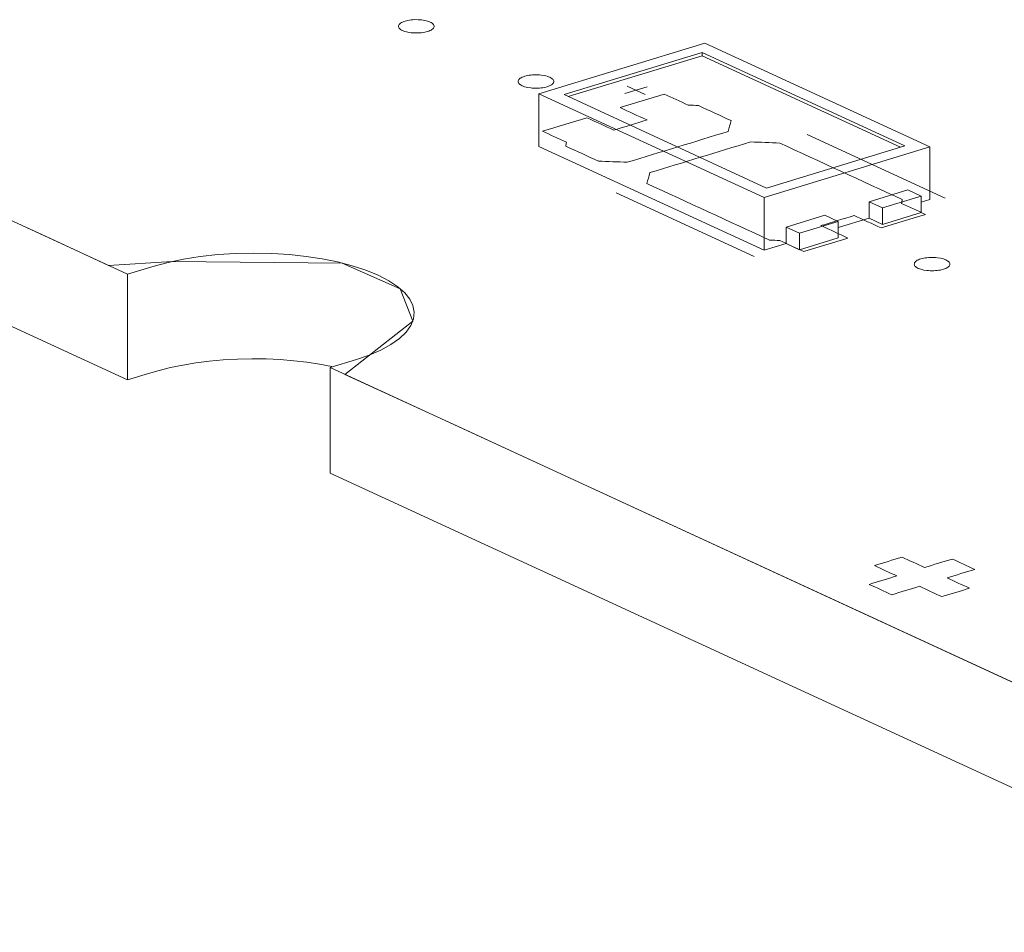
# Model space of a CAD drawing. Header units: inches. Extents: x 513 to 854, y 267 to 501.
# Tile 2 of 121: x 544 to 558, y 345 to 358. Entities that reach past the tile are written whole.
import ezdxf

# ---------------------------------------------------------------- set-up
doc = ezdxf.new("R2010")
doc.units = ezdxf.units.IN
doc.header["$MEASUREMENT"] = 0
doc.layers.add('1', color=7, linetype='Continuous')

# ---------------------------------------------------------------- blocks, each defined once
blk = doc.blocks.new('block 2489')
at = {"layer": '1', "color": 155, "lineweight": 18, "true_color": 0x4c7299}
blk.add_lwpolyline([(555.287, 354.81), (555.476, 354.723)], dxfattribs=at)
blk = doc.blocks.new('block 2494')
at = {"layer": '1', "color": 155, "lineweight": 18, "true_color": 0x4c7299}
blk.add_lwpolyline([(556.761, 355.77), (553.605, 357.226)], dxfattribs=at)
blk = doc.blocks.new('block 2495')
at = {"layer": '1', "color": 155, "lineweight": 18, "true_color": 0x4c7299}
blk.add_lwpolyline([(551.278, 356.515), (554.434, 355.059)], dxfattribs=at)
blk = doc.blocks.new('block 2496')
at = {"layer": '1', "color": 155, "lineweight": 18, "true_color": 0x4c7299}
blk.add_lwpolyline([(554.933, 354.557), (554.744, 354.644)], dxfattribs=at)
blk = doc.blocks.new('block 2497')
at = {"layer": '1', "color": 155, "lineweight": 18, "true_color": 0x4c7299}
blk.add_lwpolyline([(553.569, 357.094), (556.409, 355.784)], dxfattribs=at)
blk = doc.blocks.new('block 2499')
at = {"layer": '1', "color": 155, "lineweight": 18, "true_color": 0x4c7299}
blk.add_lwpolyline([(554.47, 355.191), (551.63, 356.502)], dxfattribs=at)
blk = doc.blocks.new('block 2500')
at = {"layer": '1', "color": 155, "lineweight": 18, "true_color": 0x4c7299}
blk.add_lwpolyline([(556.409, 355.784), (554.47, 355.191)], dxfattribs=at)
blk = doc.blocks.new('block 2501')
at = {"layer": '1', "color": 155, "lineweight": 18, "true_color": 0x4c7299}
blk.add_lwpolyline([(551.63, 356.502), (553.569, 357.094)], dxfattribs=at)
blk = doc.blocks.new('block 2502')
at = {"layer": '1', "color": 155, "lineweight": 18, "true_color": 0x4c7299}
blk.add_lwpolyline([(554.434, 355.059), (556.761, 355.77)], dxfattribs=at)
blk = doc.blocks.new('block 2503')
at = {"layer": '1', "color": 155, "lineweight": 18, "true_color": 0x4c7299}
blk.add_lwpolyline([(556.097, 354.913), (556.64, 355.078)], dxfattribs=at)
blk = doc.blocks.new('block 2504')
at = {"layer": '1', "color": 155, "lineweight": 18, "true_color": 0x4c7299}
blk.add_lwpolyline([(555.908, 355), (556.097, 354.913)], dxfattribs=at)
blk = doc.blocks.new('block 2505')
at = {"layer": '1', "color": 155, "lineweight": 18, "true_color": 0x4c7299}
blk.add_lwpolyline([(556.64, 355.078), (556.45, 355.166)], dxfattribs=at)
blk = doc.blocks.new('block 2507')
at = {"layer": '1', "color": 155, "lineweight": 18, "true_color": 0x4c7299}
blk.add_lwpolyline([(555.476, 354.723), (554.933, 354.557)], dxfattribs=at)
blk = doc.blocks.new('block 2515')
at = {"layer": '1', "color": 155, "lineweight": 18, "true_color": 0x4c7299}
blk.add_lwpolyline([(553.605, 357.226), (551.278, 356.515)], dxfattribs=at)
blk = doc.blocks.new('block 3310')
at = {"layer": '1', "color": 155, "lineweight": 18, "true_color": 0x4c7299}
blk.add_lwpolyline([(553.569, 357.048), (553.569, 357.094)], dxfattribs=at)
blk = doc.blocks.new('block 3311')
at = {"layer": '1', "color": 155, "lineweight": 18, "true_color": 0x4c7299}
blk.add_lwpolyline([(551.278, 356.515), (551.278, 355.774)], dxfattribs=at)
blk = doc.blocks.new('block 3312')
at = {"layer": '1', "color": 155, "lineweight": 18, "true_color": 0x4c7299}
blk.add_lwpolyline([(556.761, 355.77), (556.761, 355.029)], dxfattribs=at)
blk = doc.blocks.new('block 3313')
at = {"layer": '1', "color": 155, "lineweight": 18, "true_color": 0x4c7299}
blk.add_lwpolyline([(554.434, 355.059), (554.434, 354.318)], dxfattribs=at)
blk = doc.blocks.new('block 3314')
at = {"layer": '1', "color": 155, "lineweight": 18, "true_color": 0x4c7299}
blk.add_lwpolyline([(551.69, 356.474), (553.569, 357.048)], dxfattribs=at)
blk = doc.blocks.new('block 3319')
at = {"layer": '1', "color": 155, "lineweight": 18, "true_color": 0x4c7299}
blk.add_lwpolyline([(556.097, 354.913), (556.097, 354.681)], dxfattribs=at)
blk = doc.blocks.new('block 3320')
at = {"layer": '1', "color": 155, "lineweight": 18, "true_color": 0x4c7299}
blk.add_lwpolyline([(556.64, 355.078), (556.64, 354.847)], dxfattribs=at)
blk = doc.blocks.new('block 3321')
at = {"layer": '1', "color": 155, "lineweight": 18, "true_color": 0x4c7299}
blk.add_lwpolyline([(556.45, 355.166), (555.908, 355)], dxfattribs=at)
blk = doc.blocks.new('block 3322')
at = {"layer": '1', "color": 155, "lineweight": 18, "true_color": 0x4c7299}
blk.add_lwpolyline([(555.476, 354.723), (555.476, 354.491)], dxfattribs=at)
blk = doc.blocks.new('block 3323')
at = {"layer": '1', "color": 155, "lineweight": 18, "true_color": 0x4c7299}
blk.add_lwpolyline([(554.933, 354.557), (554.933, 354.325)], dxfattribs=at)
blk = doc.blocks.new('block 3324')
at = {"layer": '1', "color": 155, "lineweight": 18, "true_color": 0x4c7299}
blk.add_lwpolyline([(554.744, 354.644), (555.287, 354.81)], dxfattribs=at)
blk = doc.blocks.new('block 3325')
at = {"layer": '1', "color": 155, "lineweight": 18, "true_color": 0x4c7299}
blk.add_lwpolyline([(555.476, 354.491), (554.933, 354.325)], dxfattribs=at)
blk = doc.blocks.new('block 3326')
at = {"layer": '1', "color": 155, "lineweight": 18, "true_color": 0x4c7299}
blk.add_lwpolyline([(551.278, 355.774), (554.434, 354.318)], dxfattribs=at)
blk = doc.blocks.new('block 3327')
at = {"layer": '1', "color": 155, "lineweight": 18, "true_color": 0x4c7299}
blk.add_lwpolyline([(554.434, 354.318), (554.744, 354.413)], dxfattribs=at)
blk = doc.blocks.new('block 3328')
at = {"layer": '1', "color": 155, "lineweight": 18, "true_color": 0x4c7299}
blk.add_lwpolyline([(556.64, 354.992), (556.761, 355.029)], dxfattribs=at)
blk = doc.blocks.new('block 3329')
at = {"layer": '1', "color": 155, "lineweight": 18, "true_color": 0x4c7299}
blk.add_lwpolyline([(553.569, 357.048), (556.349, 355.765)], dxfattribs=at)
blk = doc.blocks.new('block 3330')
at = {"layer": '1', "color": 155, "lineweight": 18, "true_color": 0x4c7299}
blk.add_lwpolyline([(555.908, 355), (555.908, 354.768)], dxfattribs=at)
blk = doc.blocks.new('block 3331')
at = {"layer": '1', "color": 155, "lineweight": 18, "true_color": 0x4c7299}
blk.add_lwpolyline([(554.744, 354.644), (554.744, 354.413)], dxfattribs=at)
blk = doc.blocks.new('block 3333')
at = {"layer": '1', "color": 155, "lineweight": 18, "true_color": 0x4c7299}
blk.add_lwpolyline([(556.097, 354.681), (556.64, 354.847)], dxfattribs=at)
blk = doc.blocks.new('block 3334')
at = {"layer": '1', "color": 155, "lineweight": 18, "true_color": 0x4c7299}
blk.add_lwpolyline([(555.908, 354.768), (556.097, 354.681)], dxfattribs=at)
blk = doc.blocks.new('block 3335')
at = {"layer": '1', "color": 155, "lineweight": 18, "true_color": 0x4c7299}
blk.add_lwpolyline([(554.933, 354.325), (554.744, 354.413)], dxfattribs=at)
blk = doc.blocks.new('block 3359')
at = {"layer": '1', "color": 155, "lineweight": 18, "true_color": 0x4c7299}
blk.add_lwpolyline([(555.476, 354.636), (555.908, 354.768)], dxfattribs=at)
blk = doc.blocks.new('block 3782')
at = {"layer": '1', "color": 155, "lineweight": 18, "true_color": 0x4c7299}
blk.add_lwpolyline([(548.349, 351.189), (548.349, 352.672)], dxfattribs=at)
blk = doc.blocks.new('block 3783')
at = {"layer": '1', "color": 155, "lineweight": 18, "true_color": 0x4c7299}
blk.add_lwpolyline([(545.509, 352.499), (545.509, 353.982)], dxfattribs=at)
blk = doc.blocks.new('block 4159')
at = {"layer": '1', "color": 18, "lineweight": 13, "true_color": 0x4c0000}
blk.add_lwpolyline([(619.754, 319.734), (548.349, 352.672)], dxfattribs=at)
blk = doc.blocks.new('block 4165')
at = {"layer": '1', "color": 18, "lineweight": 13, "true_color": 0x4c0000}
blk.add_lwpolyline([(619.754, 319.734), (548.349, 352.672)], dxfattribs=at)
blk = doc.blocks.new('block 4201')
at = {"layer": '1', "color": 18, "lineweight": 13, "true_color": 0x4c0000}
blk.add_lwpolyline([(545.509, 353.982), (541.192, 355.973)], dxfattribs=at)
blk = doc.blocks.new('block 4205')
at = {"layer": '1', "color": 18, "lineweight": 13, "true_color": 0x4c0000}
blk.add_lwpolyline([(554.295, 354.232), (552.363, 355.123)], dxfattribs=at)
blk = doc.blocks.new('block 4223')
at = {"layer": '1', "color": 18, "lineweight": 13, "true_color": 0x4c0000}
blk.add_lwpolyline([(545.509, 353.982), (541.192, 355.973)], dxfattribs=at)
blk = doc.blocks.new('block 4229')
at = {"layer": '1', "color": 18, "lineweight": 13, "true_color": 0x4c0000}
blk.add_lwpolyline([(554.295, 354.232), (552.363, 355.123)], dxfattribs=at)
blk = doc.blocks.new('block 4313')
at = {"layer": '1', "color": 18, "lineweight": 13, "true_color": 0x4c0000}
blk.add_lwpolyline([(556.973, 355.051), (555.041, 355.942)], dxfattribs=at)
blk = doc.blocks.new('block 4314')
at = {"layer": '1', "color": 18, "lineweight": 13, "true_color": 0x4c0000}
blk.add_lwpolyline([(552.513, 356.621), (552.766, 356.505)], dxfattribs=at)
blk = doc.blocks.new('block 4315')
at = {"layer": '1', "color": 18, "lineweight": 13, "true_color": 0x4c0000}
blk.add_lwpolyline([(552.484, 356.516), (552.794, 356.611)], dxfattribs=at)
blk = doc.blocks.new('block 4348')
at = {"layer": '1', "color": 18, "lineweight": 13, "true_color": 0x4c0000}
blk.add_lwpolyline([(556.973, 355.051), (555.041, 355.942)], dxfattribs=at)
blk = doc.blocks.new('block 4368')
at = {"layer": '1', "color": 18, "lineweight": 13, "true_color": 0x4c0000}
blk.add_lwpolyline([(552.484, 356.516), (552.794, 356.611)], dxfattribs=at)
blk = doc.blocks.new('block 4376')
at = {"layer": '1', "color": 18, "lineweight": 13, "true_color": 0x4c0000}
blk.add_lwpolyline([(552.513, 356.621), (552.766, 356.505)], dxfattribs=at)
blk = doc.blocks.new('block 6581')
at = {"layer": '1', "color": 155, "lineweight": 18, "true_color": 0x4c7299}
blk.add_lwpolyline([(548.349, 352.672), (548.72, 352.785), (548.898, 352.847), (549.06, 352.918), (549.203, 352.996), (549.322, 353.081), (549.416, 353.17), (549.482, 353.263), (549.519, 353.357), (549.528, 353.45), (549.51, 353.542), (549.466, 353.631), (549.396, 353.719), (549.298, 353.806), (549.173, 353.889), (549.023, 353.967), (548.851, 354.038), (548.659, 354.101), (548.453, 354.154), (548.236, 354.198), (548.013, 354.232), (547.778, 354.257), (547.533, 354.273), (547.28, 354.278), (547.025, 354.273), (546.773, 354.257), (546.528, 354.23), (546.295, 354.193), (546.078, 354.148), (545.88, 354.095), (545.509, 353.982)], dxfattribs=at)
blk = doc.blocks.new('block 6582')
at = {"layer": '1', "color": 155, "lineweight": 18, "true_color": 0x4c7299}
blk.add_lwpolyline([(619.754, 319.734), (548.349, 352.672)], dxfattribs=at)
blk = doc.blocks.new('block 6586')
at = {"layer": '1', "color": 155, "lineweight": 18, "true_color": 0x4c7299}
blk.add_lwpolyline([(545.509, 353.982), (541.192, 355.973)], dxfattribs=at)
blk = doc.blocks.new('block 6618')
at = {"layer": '1', "color": 155, "lineweight": 18, "true_color": 0x4c7299}
blk.add_lwpolyline([(545.509, 352.499), (541.192, 354.49)], dxfattribs=at)
blk = doc.blocks.new('block 6619')
at = {"layer": '1', "color": 155, "lineweight": 18, "true_color": 0x4c7299}
blk.add_lwpolyline([(548.373, 352.689), (548.2, 352.721), (548.024, 352.748), (547.84, 352.769), (547.649, 352.784), (547.452, 352.793), (547.252, 352.795), (547.051, 352.791), (546.851, 352.78), (546.655, 352.762), (546.465, 352.738), (546.283, 352.708), (546.111, 352.673), (545.95, 352.633), (545.801, 352.589), (545.509, 352.499)], dxfattribs=at)
blk = doc.blocks.new('block 6620')
at = {"layer": '1', "color": 155, "lineweight": 18, "true_color": 0x4c7299}
blk.add_lwpolyline([(619.754, 318.251), (548.349, 351.189)], dxfattribs=at)
blk = doc.blocks.new('block 6623')
at = {"layer": '1', "color": 18, "lineweight": 18, "true_color": 0x4c0000}
blk.add_lwpolyline([(559.162, 347.684), (553.102, 350.479), (550.073, 351.877), (548.558, 352.576), (549.509, 353.324), (549.333, 353.778), (548.517, 354.139), (546.134, 354.161), (545.244, 354.104), (544.487, 354.453), (542.972, 355.152)], dxfattribs=at)
blk = doc.blocks.new('block 6630')
at = {"layer": '1', "color": 18, "lineweight": 18, "true_color": 0x4c0000}
blk.add_lwpolyline([(551.078, 356.759), (551.097, 356.764), (551.118, 356.769), (551.14, 356.773), (551.164, 356.776), (551.188, 356.778), (551.213, 356.78), (551.263, 356.779), (551.287, 356.778), (551.31, 356.776), (551.354, 356.769), (551.375, 356.764), (551.395, 356.759), (551.413, 356.752), (551.43, 356.745), (551.445, 356.738), (551.458, 356.73), (551.468, 356.721), (551.476, 356.713), (551.482, 356.704), (551.485, 356.695), (551.486, 356.686), (551.485, 356.677), (551.481, 356.668), (551.475, 356.659), (551.467, 356.65), (551.456, 356.641), (551.443, 356.633), (551.428, 356.626), (551.412, 356.619), (551.394, 356.613), (551.375, 356.608), (551.354, 356.603), (551.332, 356.599), (551.308, 356.596), (551.284, 356.594), (551.259, 356.593), (551.209, 356.593), (551.185, 356.594), (551.162, 356.596), (551.118, 356.603), (551.097, 356.608), (551.077, 356.613), (551.059, 356.62), (551.042, 356.627), (551.027, 356.634), (551.015, 356.642), (551.004, 356.651), (550.996, 356.66), (550.99, 356.668), (550.987, 356.677), (550.986, 356.686), (550.987, 356.695), (550.991, 356.704), (550.997, 356.714), (551.005, 356.722), (551.016, 356.731), (551.029, 356.739), (551.044, 356.746), (551.06, 356.753), (551.078, 356.759)], dxfattribs=at)
blk = doc.blocks.new('block 6631')
at = {"layer": '1', "color": 18, "lineweight": 18, "true_color": 0x4c0000}
blk.add_lwpolyline([(556.633, 354.197), (556.652, 354.202), (556.673, 354.206), (556.695, 354.21), (556.718, 354.214), (556.743, 354.216), (556.768, 354.217), (556.817, 354.217), (556.842, 354.216), (556.865, 354.213), (556.909, 354.206), (556.93, 354.202), (556.949, 354.196), (556.968, 354.19), (556.985, 354.183), (557, 354.175), (557.012, 354.167), (557.023, 354.159), (557.031, 354.15), (557.036, 354.142), (557.04, 354.133), (557.041, 354.124), (557.04, 354.115), (557.036, 354.105), (557.03, 354.096), (557.021, 354.087), (557.011, 354.079), (556.998, 354.071), (556.983, 354.063), (556.966, 354.057), (556.949, 354.051), (556.93, 354.046), (556.909, 354.041), (556.887, 354.037), (556.863, 354.034), (556.839, 354.032), (556.814, 354.03), (556.764, 354.03), (556.74, 354.032), (556.717, 354.034), (556.673, 354.041), (556.652, 354.046), (556.632, 354.051), (556.614, 354.057), (556.597, 354.064), (556.582, 354.072), (556.569, 354.08), (556.559, 354.089), (556.551, 354.097), (556.545, 354.106), (556.542, 354.115), (556.541, 354.124), (556.542, 354.133), (556.545, 354.142), (556.552, 354.151), (556.56, 354.16), (556.571, 354.169), (556.584, 354.177), (556.599, 354.184), (556.615, 354.191), (556.633, 354.197)], dxfattribs=at)
blk = doc.blocks.new('block 6632')
at = {"layer": '1', "color": 18, "lineweight": 18, "true_color": 0x4c0000}
blk.add_open_spline([(556.077, 354.632), (556.283, 354.695), (556.49, 354.758), (556.697, 354.821), (556.586, 354.873), (556.474, 354.924), (556.362, 354.976), (556.366, 354.994), (556.369, 355.012), (556.372, 355.03), (555.799, 355.295), (555.226, 355.559), (554.654, 355.823), (554.518, 355.829), (554.383, 355.834), (554.247, 355.839), (553.776, 355.695), (553.304, 355.551), (552.833, 355.407), (552.819, 355.356), (552.806, 355.305), (552.792, 355.255), (553.365, 354.99), (553.938, 354.726), (554.511, 354.462), (554.559, 354.459), (554.608, 354.457), (554.656, 354.454), (554.768, 354.403), (554.879, 354.351), (554.991, 354.3), (555.198, 354.363), (555.404, 354.426), (555.611, 354.489), (555.485, 354.548), (555.359, 354.606), (555.233, 354.664), (555.388, 354.711), (555.543, 354.759), (555.698, 354.806), (555.824, 354.748), (555.95, 354.69), (556.077, 354.632)], degree=3, knots=[0, 0, 0, 0, 1, 1, 1, 2, 2, 2, 3, 3, 3, 4, 4, 4, 5, 5, 5, 6, 6, 6, 7, 7, 7, 8, 8, 8, 9, 9, 9, 10, 10, 10, 11, 11, 11, 12, 12, 12, 13, 13, 13, 14, 14, 14, 14], dxfattribs=at)
blk = doc.blocks.new('block 6633')
at = {"layer": '1', "color": 18, "lineweight": 18, "true_color": 0x4c0000}
blk.add_open_spline([(556.077, 354.632), (556.283, 354.695), (556.49, 354.758), (556.697, 354.821), (556.586, 354.873), (556.474, 354.924), (556.362, 354.976), (556.366, 354.994), (556.369, 355.012), (556.372, 355.03), (555.799, 355.295), (555.226, 355.559), (554.654, 355.823), (554.518, 355.829), (554.383, 355.834), (554.247, 355.839), (553.776, 355.695), (553.304, 355.551), (552.833, 355.407), (552.819, 355.356), (552.806, 355.305), (552.792, 355.255), (553.365, 354.99), (553.938, 354.726), (554.511, 354.462), (554.559, 354.459), (554.608, 354.457), (554.656, 354.454), (554.768, 354.403), (554.879, 354.351), (554.991, 354.3), (555.198, 354.363), (555.404, 354.426), (555.611, 354.489), (555.485, 354.548), (555.359, 354.606), (555.233, 354.664), (555.388, 354.711), (555.543, 354.759), (555.698, 354.806), (555.824, 354.748), (555.95, 354.69), (556.077, 354.632)], degree=3, knots=[0, 0, 0, 0, 1, 1, 1, 2, 2, 2, 3, 3, 3, 4, 4, 4, 5, 5, 5, 6, 6, 6, 7, 7, 7, 8, 8, 8, 9, 9, 9, 10, 10, 10, 11, 11, 11, 12, 12, 12, 13, 13, 13, 14, 14, 14, 14], dxfattribs=at)
blk = doc.blocks.new('block 6634')
at = {"layer": '1', "color": 18, "lineweight": 18, "true_color": 0x4c0000}
blk.add_open_spline([(553.972, 356.138), (553.959, 356.087), (553.945, 356.036), (553.932, 355.985), (553.46, 355.841), (552.989, 355.697), (552.517, 355.553), (552.382, 355.558), (552.246, 355.563), (552.111, 355.569), (551.959, 355.639), (551.807, 355.709), (551.654, 355.779), (551.658, 355.798), (551.661, 355.816), (551.664, 355.834), (551.553, 355.886), (551.441, 355.937), (551.33, 355.989), (551.537, 356.052), (551.743, 356.115), (551.95, 356.178), (552.076, 356.12), (552.203, 356.062), (552.329, 356.003), (552.484, 356.051), (552.639, 356.098), (552.794, 356.146), (552.668, 356.204), (552.542, 356.262), (552.416, 356.32), (552.622, 356.384), (552.829, 356.447), (553.036, 356.51), (553.148, 356.458), (553.259, 356.407), (553.371, 356.356), (553.419, 356.353), (553.468, 356.351), (553.516, 356.348), (553.668, 356.278), (553.82, 356.208), (553.972, 356.138)], degree=3, knots=[0, 0, 0, 0, 1, 1, 1, 2, 2, 2, 3, 3, 3, 4, 4, 4, 5, 5, 5, 6, 6, 6, 7, 7, 7, 8, 8, 8, 9, 9, 9, 10, 10, 10, 11, 11, 11, 12, 12, 12, 13, 13, 13, 14, 14, 14, 14], dxfattribs=at)
blk = doc.blocks.new('block 6635')
at = {"layer": '1', "color": 18, "lineweight": 18, "true_color": 0x4c0000}
blk.add_open_spline([(553.972, 356.138), (553.959, 356.087), (553.945, 356.036), (553.932, 355.985), (553.46, 355.841), (552.989, 355.697), (552.517, 355.553), (552.382, 355.558), (552.246, 355.563), (552.111, 355.569), (551.959, 355.639), (551.807, 355.709), (551.654, 355.779), (551.658, 355.798), (551.661, 355.816), (551.664, 355.834), (551.553, 355.886), (551.441, 355.937), (551.33, 355.989), (551.537, 356.052), (551.743, 356.115), (551.95, 356.178), (552.076, 356.12), (552.203, 356.062), (552.329, 356.003), (552.484, 356.051), (552.639, 356.098), (552.794, 356.146), (552.668, 356.204), (552.542, 356.262), (552.416, 356.32), (552.622, 356.384), (552.829, 356.447), (553.036, 356.51), (553.148, 356.458), (553.259, 356.407), (553.371, 356.356), (553.419, 356.353), (553.468, 356.351), (553.516, 356.348), (553.668, 356.278), (553.82, 356.208), (553.972, 356.138)], degree=3, knots=[0, 0, 0, 0, 1, 1, 1, 2, 2, 2, 3, 3, 3, 4, 4, 4, 5, 5, 5, 6, 6, 6, 7, 7, 7, 8, 8, 8, 9, 9, 9, 10, 10, 10, 11, 11, 11, 12, 12, 12, 13, 13, 13, 14, 14, 14, 14], dxfattribs=at)
blk = doc.blocks.new('block 6697')
at = {"layer": '1', "color": 18, "lineweight": 18, "true_color": 0x4c0000}
blk.add_lwpolyline([(549.4, 357.533), (549.419, 357.538), (549.44, 357.543), (549.462, 357.547), (549.486, 357.55), (549.51, 357.552), (549.535, 357.554), (549.585, 357.553), (549.609, 357.552), (549.632, 357.55), (549.676, 357.543), (549.697, 357.538), (549.717, 357.533), (549.735, 357.526), (549.752, 357.519), (549.767, 357.512), (549.78, 357.504), (549.79, 357.495), (549.798, 357.487), (549.804, 357.478), (549.807, 357.469), (549.808, 357.46), (549.807, 357.451), (549.803, 357.442), (549.797, 357.433), (549.789, 357.424), (549.778, 357.415), (549.765, 357.407), (549.75, 357.4), (549.734, 357.393), (549.716, 357.387), (549.697, 357.382), (549.676, 357.377), (549.654, 357.373), (549.63, 357.37), (549.606, 357.368), (549.581, 357.367), (549.531, 357.367), (549.507, 357.368), (549.484, 357.37), (549.44, 357.377), (549.419, 357.382), (549.399, 357.388), (549.381, 357.394), (549.364, 357.401), (549.349, 357.408), (549.337, 357.416), (549.326, 357.425), (549.318, 357.434), (549.313, 357.442), (549.309, 357.451), (549.308, 357.46), (549.309, 357.469), (549.313, 357.478), (549.319, 357.488), (549.327, 357.496), (549.338, 357.505), (549.351, 357.513), (549.366, 357.52), (549.383, 357.527), (549.4, 357.533)], dxfattribs=at)
blk = doc.blocks.new('block 6772')
at = {"layer": '1', "color": 18, "lineweight": 13, "true_color": 0x4c0000}
blk.add_open_spline([(553.972, 356.138), (553.959, 356.087), (553.945, 356.036), (553.932, 355.985), (553.46, 355.841), (552.989, 355.697), (552.517, 355.553), (552.382, 355.558), (552.246, 355.563), (552.111, 355.569), (551.959, 355.639), (551.807, 355.709), (551.654, 355.779), (551.658, 355.798), (551.661, 355.816), (551.664, 355.834), (551.553, 355.886), (551.441, 355.937), (551.33, 355.989), (551.537, 356.052), (551.743, 356.115), (551.95, 356.178), (552.076, 356.12), (552.203, 356.062), (552.329, 356.003), (552.484, 356.051), (552.639, 356.098), (552.794, 356.146), (552.668, 356.204), (552.542, 356.262), (552.416, 356.32), (552.622, 356.384), (552.829, 356.447), (553.036, 356.51), (553.148, 356.458), (553.259, 356.407), (553.371, 356.356), (553.419, 356.353), (553.468, 356.351), (553.516, 356.348), (553.668, 356.278), (553.82, 356.208), (553.972, 356.138)], degree=3, knots=[0, 0, 0, 0, 1, 1, 1, 2, 2, 2, 3, 3, 3, 4, 4, 4, 5, 5, 5, 6, 6, 6, 7, 7, 7, 8, 8, 8, 9, 9, 9, 10, 10, 10, 11, 11, 11, 12, 12, 12, 13, 13, 13, 14, 14, 14, 14], dxfattribs=at)
blk = doc.blocks.new('block 6775')
at = {"layer": '1', "color": 18, "lineweight": 13, "true_color": 0x4c0000}
blk.add_open_spline([(556.077, 354.632), (556.283, 354.695), (556.49, 354.758), (556.697, 354.821), (556.586, 354.873), (556.474, 354.924), (556.362, 354.976), (556.366, 354.994), (556.369, 355.012), (556.372, 355.03), (555.799, 355.295), (555.226, 355.559), (554.654, 355.823), (554.518, 355.829), (554.383, 355.834), (554.247, 355.839), (553.776, 355.695), (553.304, 355.551), (552.833, 355.407), (552.819, 355.356), (552.806, 355.305), (552.792, 355.255), (553.365, 354.99), (553.938, 354.726), (554.511, 354.462), (554.559, 354.459), (554.608, 354.457), (554.656, 354.454), (554.768, 354.403), (554.879, 354.351), (554.991, 354.3), (555.198, 354.363), (555.404, 354.426), (555.611, 354.489), (555.485, 354.548), (555.359, 354.606), (555.233, 354.664), (555.388, 354.711), (555.543, 354.759), (555.698, 354.806), (555.824, 354.748), (555.95, 354.69), (556.077, 354.632)], degree=3, knots=[0, 0, 0, 0, 1, 1, 1, 2, 2, 2, 3, 3, 3, 4, 4, 4, 5, 5, 5, 6, 6, 6, 7, 7, 7, 8, 8, 8, 9, 9, 9, 10, 10, 10, 11, 11, 11, 12, 12, 12, 13, 13, 13, 14, 14, 14, 14], dxfattribs=at)
blk = doc.blocks.new('block 6796')
at = {"layer": '1', "color": 18, "lineweight": 13, "true_color": 0x4c0000}
blk.add_open_spline([(553.972, 356.138), (553.959, 356.087), (553.945, 356.036), (553.932, 355.985), (553.46, 355.841), (552.989, 355.697), (552.517, 355.553), (552.382, 355.558), (552.246, 355.563), (552.111, 355.569), (551.959, 355.639), (551.807, 355.709), (551.654, 355.779), (551.658, 355.798), (551.661, 355.816), (551.664, 355.834), (551.553, 355.886), (551.441, 355.937), (551.33, 355.989), (551.537, 356.052), (551.743, 356.115), (551.95, 356.178), (552.076, 356.12), (552.203, 356.062), (552.329, 356.003), (552.484, 356.051), (552.639, 356.098), (552.794, 356.146), (552.668, 356.204), (552.542, 356.262), (552.416, 356.32), (552.622, 356.384), (552.829, 356.447), (553.036, 356.51), (553.148, 356.458), (553.259, 356.407), (553.371, 356.356), (553.419, 356.353), (553.468, 356.351), (553.516, 356.348), (553.668, 356.278), (553.82, 356.208), (553.972, 356.138)], degree=3, knots=[0, 0, 0, 0, 1, 1, 1, 2, 2, 2, 3, 3, 3, 4, 4, 4, 5, 5, 5, 6, 6, 6, 7, 7, 7, 8, 8, 8, 9, 9, 9, 10, 10, 10, 11, 11, 11, 12, 12, 12, 13, 13, 13, 14, 14, 14, 14], dxfattribs=at)
blk = doc.blocks.new('block 6838')
at = {"layer": '1', "color": 18, "lineweight": 13, "true_color": 0x4c0000}
blk.add_lwpolyline([(559.162, 347.684), (553.102, 350.479), (550.073, 351.877), (548.558, 352.576), (549.509, 353.324), (549.333, 353.778), (548.517, 354.139), (546.134, 354.161), (545.244, 354.104), (544.487, 354.453), (542.972, 355.152)], dxfattribs=at)
blk = doc.blocks.new('block 6842')
at = {"layer": '1', "color": 18, "lineweight": 13, "true_color": 0x4c0000}
blk.add_open_spline([(556.077, 354.632), (556.283, 354.695), (556.49, 354.758), (556.697, 354.821), (556.586, 354.873), (556.474, 354.924), (556.362, 354.976), (556.366, 354.994), (556.369, 355.012), (556.372, 355.03), (555.799, 355.295), (555.226, 355.559), (554.654, 355.823), (554.518, 355.829), (554.383, 355.834), (554.247, 355.839), (553.776, 355.695), (553.304, 355.551), (552.833, 355.407), (552.819, 355.356), (552.806, 355.305), (552.792, 355.255), (553.365, 354.99), (553.938, 354.726), (554.511, 354.462), (554.559, 354.459), (554.608, 354.457), (554.656, 354.454), (554.768, 354.403), (554.879, 354.351), (554.991, 354.3), (555.198, 354.363), (555.404, 354.426), (555.611, 354.489), (555.485, 354.548), (555.359, 354.606), (555.233, 354.664), (555.388, 354.711), (555.543, 354.759), (555.698, 354.806), (555.824, 354.748), (555.95, 354.69), (556.077, 354.632)], degree=3, knots=[0, 0, 0, 0, 1, 1, 1, 2, 2, 2, 3, 3, 3, 4, 4, 4, 5, 5, 5, 6, 6, 6, 7, 7, 7, 8, 8, 8, 9, 9, 9, 10, 10, 10, 11, 11, 11, 12, 12, 12, 13, 13, 13, 14, 14, 14, 14], dxfattribs=at)
blk = doc.blocks.new('block 6844')
at = {"layer": '1', "color": 18, "lineweight": 13, "true_color": 0x4c0000}
blk.add_lwpolyline([(549.4, 357.533), (549.419, 357.538), (549.44, 357.543), (549.462, 357.547), (549.486, 357.55), (549.51, 357.552), (549.535, 357.554), (549.585, 357.553), (549.609, 357.552), (549.632, 357.55), (549.676, 357.543), (549.697, 357.538), (549.717, 357.533), (549.735, 357.526), (549.752, 357.519), (549.767, 357.512), (549.78, 357.504), (549.79, 357.495), (549.798, 357.487), (549.804, 357.478), (549.807, 357.469), (549.808, 357.46), (549.807, 357.451), (549.803, 357.442), (549.797, 357.433), (549.789, 357.424), (549.778, 357.415), (549.765, 357.407), (549.75, 357.4), (549.734, 357.393), (549.716, 357.387), (549.697, 357.382), (549.676, 357.377), (549.654, 357.373), (549.63, 357.37), (549.606, 357.368), (549.581, 357.367), (549.531, 357.367), (549.507, 357.368), (549.484, 357.37), (549.44, 357.377), (549.419, 357.382), (549.399, 357.388), (549.381, 357.394), (549.364, 357.401), (549.349, 357.408), (549.337, 357.416), (549.326, 357.425), (549.318, 357.434), (549.313, 357.442), (549.309, 357.451), (549.308, 357.46), (549.309, 357.469), (549.313, 357.478), (549.319, 357.488), (549.327, 357.496), (549.338, 357.505), (549.351, 357.513), (549.366, 357.52), (549.383, 357.527), (549.4, 357.533)], dxfattribs=at)
blk = doc.blocks.new('block 6858')
at = {"layer": '1', "color": 18, "lineweight": 13, "true_color": 0x4c0000}
blk.add_lwpolyline([(551.078, 356.759), (551.097, 356.764), (551.118, 356.769), (551.14, 356.773), (551.164, 356.776), (551.188, 356.778), (551.213, 356.78), (551.263, 356.779), (551.287, 356.778), (551.31, 356.776), (551.354, 356.769), (551.375, 356.764), (551.395, 356.759), (551.413, 356.752), (551.43, 356.745), (551.445, 356.738), (551.458, 356.73), (551.468, 356.721), (551.476, 356.713), (551.482, 356.704), (551.485, 356.695), (551.486, 356.686), (551.485, 356.677), (551.481, 356.668), (551.475, 356.659), (551.467, 356.65), (551.456, 356.641), (551.443, 356.633), (551.428, 356.626), (551.412, 356.619), (551.394, 356.613), (551.375, 356.608), (551.354, 356.603), (551.332, 356.599), (551.308, 356.596), (551.284, 356.594), (551.259, 356.593), (551.209, 356.593), (551.185, 356.594), (551.162, 356.596), (551.118, 356.603), (551.097, 356.608), (551.077, 356.613), (551.059, 356.62), (551.042, 356.627), (551.027, 356.634), (551.015, 356.642), (551.004, 356.651), (550.996, 356.66), (550.99, 356.668), (550.987, 356.677), (550.986, 356.686), (550.987, 356.695), (550.991, 356.704), (550.997, 356.714), (551.005, 356.722), (551.016, 356.731), (551.029, 356.739), (551.044, 356.746), (551.06, 356.753), (551.078, 356.759)], dxfattribs=at)
blk = doc.blocks.new('block 6902')
at = {"layer": '1', "color": 18, "lineweight": 13, "true_color": 0x4c0000}
blk.add_lwpolyline([(556.633, 354.197), (556.652, 354.202), (556.673, 354.206), (556.695, 354.21), (556.718, 354.214), (556.743, 354.216), (556.768, 354.217), (556.817, 354.217), (556.842, 354.216), (556.865, 354.213), (556.909, 354.206), (556.93, 354.202), (556.949, 354.196), (556.968, 354.19), (556.985, 354.183), (557, 354.175), (557.012, 354.167), (557.023, 354.159), (557.031, 354.15), (557.036, 354.142), (557.04, 354.133), (557.041, 354.124), (557.04, 354.115), (557.036, 354.105), (557.03, 354.096), (557.021, 354.087), (557.011, 354.079), (556.998, 354.071), (556.983, 354.063), (556.966, 354.057), (556.949, 354.051), (556.93, 354.046), (556.909, 354.041), (556.887, 354.037), (556.863, 354.034), (556.839, 354.032), (556.814, 354.03), (556.764, 354.03), (556.74, 354.032), (556.717, 354.034), (556.673, 354.041), (556.652, 354.046), (556.632, 354.051), (556.614, 354.057), (556.597, 354.064), (556.582, 354.072), (556.569, 354.08), (556.559, 354.089), (556.551, 354.097), (556.545, 354.106), (556.542, 354.115), (556.541, 354.124), (556.542, 354.133), (556.545, 354.142), (556.552, 354.151), (556.56, 354.16), (556.571, 354.169), (556.584, 354.177), (556.599, 354.184), (556.615, 354.191), (556.633, 354.197)], dxfattribs=at)
blk = doc.blocks.new('block 6983')
at = {"layer": '1', "color": 18, "lineweight": 18, "true_color": 0x4c0000}
blk.add_open_spline([(557.073, 349.986), (556.944, 349.946), (556.815, 349.907), (556.685, 349.867), (556.58, 349.916), (556.475, 349.964), (556.37, 350.013), (556.24, 349.973), (556.111, 349.934), (555.982, 349.894), (556.087, 349.846), (556.192, 349.797), (556.298, 349.749), (556.168, 349.709), (556.039, 349.67), (555.91, 349.63), (556.015, 349.582), (556.12, 349.533), (556.225, 349.485), (556.355, 349.524), (556.484, 349.564), (556.613, 349.603), (556.718, 349.555), (556.824, 349.506), (556.929, 349.458), (557.058, 349.497), (557.187, 349.537), (557.317, 349.576), (557.211, 349.625), (557.106, 349.673), (557.001, 349.722), (557.13, 349.761), (557.259, 349.801), (557.389, 349.84), (557.284, 349.889), (557.178, 349.937), (557.073, 349.986)], degree=3, knots=[0, 0, 0, 0, 1, 1, 1, 2, 2, 2, 3, 3, 3, 4, 4, 4, 5, 5, 5, 6, 6, 6, 7, 7, 7, 8, 8, 8, 9, 9, 9, 10, 10, 10, 11, 11, 11, 12, 12, 12, 12], dxfattribs=at)
blk = doc.blocks.new('block 6986')
at = {"layer": '1', "color": 18, "lineweight": 13, "true_color": 0x4c0000}
blk.add_lwpolyline([(545.509, 353.982), (545.88, 354.095), (546.078, 354.148), (546.295, 354.193), (546.528, 354.23), (546.773, 354.257), (547.025, 354.273), (547.28, 354.278), (547.533, 354.273), (547.778, 354.257), (548.013, 354.232), (548.236, 354.198), (548.453, 354.154), (548.659, 354.101), (548.851, 354.038), (549.023, 353.967), (549.173, 353.889), (549.298, 353.806), (549.396, 353.719), (549.466, 353.631), (549.51, 353.542), (549.528, 353.45), (549.519, 353.357), (549.482, 353.263), (549.416, 353.17), (549.322, 353.081), (549.203, 352.996), (549.06, 352.918), (548.898, 352.847), (548.72, 352.785), (548.349, 352.672)], dxfattribs=at)
blk = doc.blocks.new('block 7007')
at = {"layer": '1', "color": 18, "lineweight": 13, "true_color": 0x4c0000}
blk.add_lwpolyline([(545.509, 353.982), (545.88, 354.095), (546.078, 354.148), (546.295, 354.193), (546.528, 354.23), (546.773, 354.257), (547.025, 354.273), (547.28, 354.278), (547.533, 354.273), (547.778, 354.257), (548.013, 354.232), (548.236, 354.198), (548.453, 354.154), (548.659, 354.101), (548.851, 354.038), (549.023, 353.967), (549.173, 353.889), (549.298, 353.806), (549.396, 353.719), (549.466, 353.631), (549.51, 353.542), (549.528, 353.45), (549.519, 353.357), (549.482, 353.263), (549.416, 353.17), (549.322, 353.081), (549.203, 352.996), (549.06, 352.918), (548.898, 352.847), (548.72, 352.785), (548.349, 352.672)], dxfattribs=at)

msp = doc.modelspace()

# ---------------------------------------------------------------- block references
at = {"layer": '1'}
for name in ['block 6623', 'block 6838', 'block 6697', 'block 6844', 'block 2515', 'block 2494', 'block 2501', 'block 2497', 'block 3310', 'block 3314', 'block 3329', 'block 6630', 'block 6858', 'block 2495', 'block 3311', 'block 6634', 'block 6635', 'block 6772', 'block 6796', 'block 4315', 'block 4368', 'block 4314', 'block 4376', 'block 2499', 'block 4201', 'block 4223', 'block 6586', 'block 6632', 'block 6633', 'block 6775', 'block 6842', 'block 4313', 'block 4348', 'block 3326', 'block 2502', 'block 2500', 'block 3312', 'block 4205', 'block 4229', 'block 3321', 'block 2505', 'block 3313', 'block 2504', 'block 3330', 'block 2503', 'block 3320', 'block 3328', 'block 3319', 'block 3333', 'block 3324', 'block 2507', 'block 2489', 'block 3359', 'block 3322', 'block 3334', 'block 2496', 'block 3331', 'block 6618', 'block 3323', 'block 3325', 'block 3327', 'block 3335', 'block 6581', 'block 6986', 'block 7007', 'block 6631', 'block 6902', 'block 3783', 'block 6619', 'block 3782', 'block 4159', 'block 4165', 'block 6582', 'block 6620', 'block 6983']:
    msp.add_blockref(name, (0, 0), dxfattribs=at)

doc.saveas('drawing.dxf')
